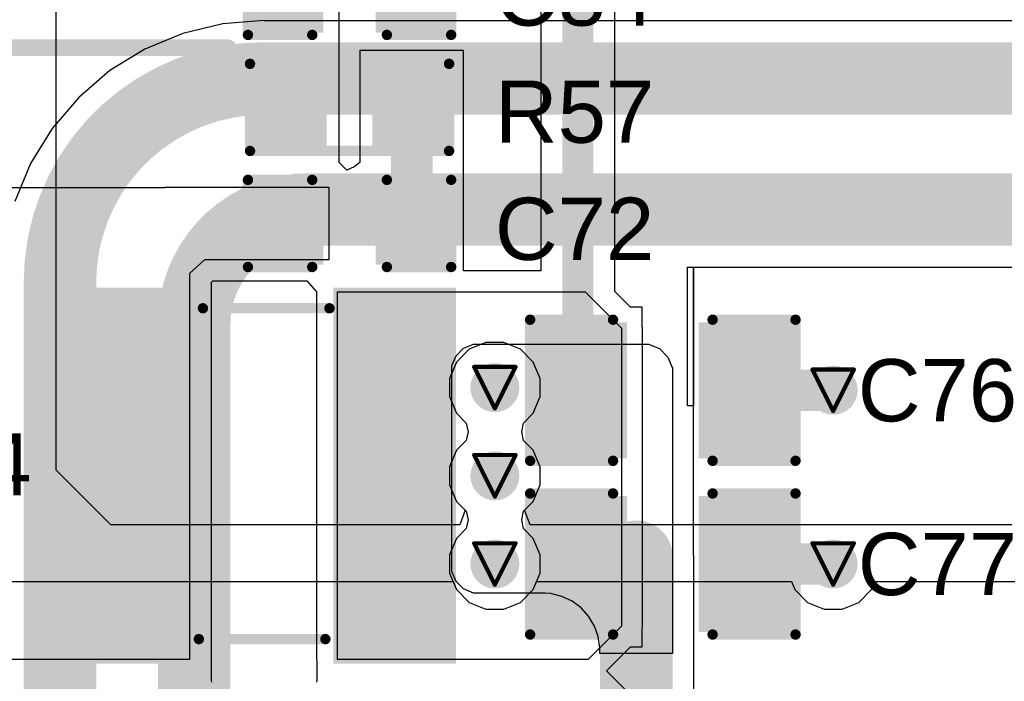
# Model space of a CAD drawing. Header units: inches. Extents: x 0 to 12.2, y 0 to 7.
# Tile 106 of 154: x 1.461 to 1.936, y 3.577 to 3.896. Entities that reach past the tile are written whole.
import ezdxf

# ---------------------------------------------------------------- set-up
doc = ezdxf.new("R2010")
doc.units = ezdxf.units.IN
doc.header["$MEASUREMENT"] = 0
for name, color, linetype in [('Bottom Layer', 5, 'Continuous'), ('Drill Drawing', 1, 'Continuous'), ('Layer 1', 16, 'Continuous'), ('Layer 2', 76, 'Continuous'), ('Top Layer', 1, 'Continuous'), ('Top Overlay', 2, 'Continuous'), ('Top Paste', 8, 'Continuous'), ('Top Solder', 216, 'Continuous'), ('Via Holes', 16, 'Continuous')]:
    doc.layers.add(name, color=color, linetype=linetype)
doc.styles.add('Arial', font='txt', dxfattribs={"height": 0.2})

# ---------------------------------------------------------------- blocks, each defined once
blk = doc.blocks.new('R___0603_107')
at = {"layer": 'Top Layer'}
for points in [[(-0.015, 0.0175), (-0.015, -0.0175), (-0.045, -0.0175), (-0.045, 0.0175)], [(0.045, 0.0175), (0.045, -0.0175), (0.015, -0.0175), (0.015, 0.0175)]]:
    blk.add_hatch(color=1, dxfattribs=at).paths.add_polyline_path(points)
at = {"layer": 'Top Paste'}
for points in [[(-0.015, 0.0175), (-0.015, -0.0175), (-0.045, -0.0175), (-0.045, 0.0175)], [(0.045, 0.0175), (0.045, -0.0175), (0.015, -0.0175), (0.015, 0.0175)]]:
    blk.add_hatch(color=8, dxfattribs=at).paths.add_polyline_path(points)
at = {"layer": 'Top Solder'}
for points in [[(-0.011, 0.0215), (-0.011, -0.0215), (-0.049, -0.0215), (-0.049, 0.0215)], [(0.049, 0.0215), (0.049, -0.0215), (0.011, -0.0215), (0.011, 0.0215)]]:
    blk.add_hatch(color=216, dxfattribs=at).paths.add_polyline_path(points)
at = {"layer": 'Top Overlay', "const_width": 0.005}
for points in [[(-0.048, 0.021), (0.048, 0.021)], [(-0.048, -0.021), (-0.048, 0.021)], [(0.048, -0.021), (0.048, 0.021)], [(-0.048, -0.021), (0.048, -0.021)]]:
    blk.add_lwpolyline(points, dxfattribs=at)
at = {"layer": 'Top Overlay', "const_width": 0.0025}
for points in [[(-0.04925, 0.021, 1), (-0.04675, 0.021, 1)], [(-0.04925, 0.021, 1), (-0.04675, 0.021, 1)], [(0.04675, 0.021, 1), (0.04925, 0.021, 1)], [(0.04675, 0.021, 1), (0.04925, 0.021, 1)], [(-0.04925, -0.021, 1), (-0.04675, -0.021, 1)], [(-0.04925, -0.021, 1), (-0.04675, -0.021, 1)], [(0.04675, -0.021, 1), (0.04925, -0.021, 1)], [(0.04675, -0.021, 1), (0.04925, -0.021, 1)]]:
    blk.add_lwpolyline(points, format="xyb", close=True, dxfattribs=at)
blk = doc.blocks.new('SMNR4030_4R7MT_185')
at = {"layer": 'Top Layer'}
for points in [[(-0.09055, 0.08859), (-0.03543, 0.08859), (-0.03543, -0.08858), (-0.09055, -0.08858)], [(0.03543, 0.08858), (0.09055, 0.08858), (0.09055, -0.08859), (0.03543, -0.08859)]]:
    blk.add_hatch(color=1, dxfattribs=at).paths.add_polyline_path(points)
at = {"layer": 'Top Paste'}
for points in [[(-0.09055, 0.08859), (-0.03543, 0.08859), (-0.03543, -0.08858), (-0.09055, -0.08858)], [(0.03543, 0.08858), (0.09055, 0.08858), (0.09055, -0.08859), (0.03543, -0.08859)]]:
    blk.add_hatch(color=8, dxfattribs=at).paths.add_polyline_path(points)
at = {"layer": 'Top Solder'}
for points in [[(-0.09255, 0.09059), (-0.03343, 0.09059), (-0.03343, -0.09058), (-0.09255, -0.09058)], [(0.03343, 0.09058), (0.09255, 0.09058), (0.09255, -0.09059), (0.03343, -0.09059)]]:
    blk.add_hatch(color=216, dxfattribs=at).paths.add_polyline_path(points)
at = {"layer": 'Top Overlay', "const_width": 0.005}
for points in [[(-0.02953, 0.08071), (0.0315, 0.08071)], [(-0.0315, -0.07874), (0.02953, -0.07874)]]:
    blk.add_lwpolyline(points, dxfattribs=at)
at = {"layer": 'Top Overlay', "const_width": 0.0025}
for points in [[(-0.03078, 0.08071, 1), (-0.02828, 0.08071, 1)], [(0.03025, 0.08071, 1), (0.03275, 0.08071, 1)], [(-0.03275, -0.07874, 1), (-0.03025, -0.07874, 1)], [(0.02828, -0.07874, 1), (0.03078, -0.07874, 1)]]:
    blk.add_lwpolyline(points, format="xyb", close=True, dxfattribs=at)
blk = doc.blocks.new('C___0603_272')
at = {"layer": 'Top Layer'}
for points in [[(-0.015, 0.0175), (-0.015, -0.0175), (-0.045, -0.0175), (-0.045, 0.0175)], [(0.045, 0.0175), (0.045, -0.0175), (0.015, -0.0175), (0.015, 0.0175)]]:
    blk.add_hatch(color=1, dxfattribs=at).paths.add_polyline_path(points)
at = {"layer": 'Top Paste'}
for points in [[(-0.015, 0.0175), (-0.015, -0.0175), (-0.045, -0.0175), (-0.045, 0.0175)], [(0.045, 0.0175), (0.045, -0.0175), (0.015, -0.0175), (0.015, 0.0175)]]:
    blk.add_hatch(color=8, dxfattribs=at).paths.add_polyline_path(points)
at = {"layer": 'Top Solder'}
for points in [[(-0.01264, 0.01986), (-0.01264, -0.01986), (-0.04736, -0.01986), (-0.04736, 0.01986)], [(0.04736, 0.01986), (0.04736, -0.01986), (0.01264, -0.01986), (0.01264, 0.01986)]]:
    blk.add_hatch(color=216, dxfattribs=at).paths.add_polyline_path(points)
at = {"layer": 'Top Overlay', "const_width": 0.005}
for points in [[(-0.018, 0.021), (-0.049, 0.021)], [(-0.049, 0.021), (-0.049, -0.021)], [(0.049, 0.021), (0.018, 0.021)], [(0.049, 0.021), (0.049, -0.021)], [(-0.018, -0.021), (-0.049, -0.021)], [(0.049, -0.021), (0.018, -0.021)]]:
    blk.add_lwpolyline(points, dxfattribs=at)
at = {"layer": 'Top Overlay', "const_width": 0.0025}
for points in [[(-0.05025, 0.021, 1), (-0.04775, 0.021, 1)], [(-0.05025, 0.021, 1), (-0.04775, 0.021, 1)], [(-0.01925, 0.021, 1), (-0.01675, 0.021, 1)], [(0.01675, 0.021, 1), (0.01925, 0.021, 1)], [(0.04775, 0.021, 1), (0.05025, 0.021, 1)], [(0.04775, 0.021, 1), (0.05025, 0.021, 1)], [(-0.05025, -0.021, 1), (-0.04775, -0.021, 1)], [(-0.05025, -0.021, 1), (-0.04775, -0.021, 1)], [(-0.01925, -0.021, 1), (-0.01675, -0.021, 1)], [(0.01675, -0.021, 1), (0.01925, -0.021, 1)], [(0.04775, -0.021, 1), (0.05025, -0.021, 1)], [(0.04775, -0.021, 1), (0.05025, -0.021, 1)]]:
    blk.add_lwpolyline(points, format="xyb", close=True, dxfattribs=at)
blk = doc.blocks.new('C___0805_279')
at = {"layer": 'Top Layer'}
for points in [[(-0.06, 0.03), (-0.02, 0.03), (-0.02, -0.03), (-0.06, -0.03)], [(0.02, 0.03), (0.06, 0.03), (0.06, -0.03), (0.02, -0.03)]]:
    blk.add_hatch(color=1, dxfattribs=at).paths.add_polyline_path(points)
at = {"layer": 'Top Paste'}
for points in [[(-0.06, 0.03), (-0.02, 0.03), (-0.02, -0.03), (-0.06, -0.03)], [(0.02, 0.03), (0.06, 0.03), (0.06, -0.03), (0.02, -0.03)]]:
    blk.add_hatch(color=8, dxfattribs=at).paths.add_polyline_path(points)
at = {"layer": 'Top Solder'}
for points in [[(-0.06276, 0.03276), (-0.01724, 0.03276), (-0.01724, -0.03276), (-0.06276, -0.03276)], [(0.01724, 0.03276), (0.06276, 0.03276), (0.06276, -0.03276), (0.01724, -0.03276)]]:
    blk.add_hatch(color=216, dxfattribs=at).paths.add_polyline_path(points)
at = {"layer": 'Top Overlay', "const_width": 0.005}
for points in [[(-0.024, 0.034), (-0.064, 0.034)], [(-0.064, 0.034), (-0.064, -0.034)], [(0.064, 0.034), (0.024, 0.034)], [(0.064, 0.034), (0.064, -0.034)], [(-0.024, -0.034), (-0.064, -0.034)], [(0.064, -0.034), (0.024, -0.034)]]:
    blk.add_lwpolyline(points, dxfattribs=at)
at = {"layer": 'Top Overlay', "const_width": 0.0025}
for points in [[(-0.06525, 0.034, 1), (-0.06275, 0.034, 1)], [(-0.06525, 0.034, 1), (-0.06275, 0.034, 1)], [(-0.02525, 0.034, 1), (-0.02275, 0.034, 1)], [(0.02275, 0.034, 1), (0.02525, 0.034, 1)], [(0.06275, 0.034, 1), (0.06525, 0.034, 1)], [(0.06275, 0.034, 1), (0.06525, 0.034, 1)], [(-0.06525, -0.034, 1), (-0.06275, -0.034, 1)], [(-0.06525, -0.034, 1), (-0.06275, -0.034, 1)], [(-0.02525, -0.034, 1), (-0.02275, -0.034, 1)], [(0.02275, -0.034, 1), (0.02525, -0.034, 1)], [(0.06275, -0.034, 1), (0.06525, -0.034, 1)], [(0.06275, -0.034, 1), (0.06525, -0.034, 1)]]:
    blk.add_lwpolyline(points, format="xyb", close=True, dxfattribs=at)
blk = doc.blocks.new('C___0805_280')
at = {"layer": 'Top Layer'}
for points in [[(-0.06, 0.03), (-0.02, 0.03), (-0.02, -0.03), (-0.06, -0.03)], [(0.02, 0.03), (0.06, 0.03), (0.06, -0.03), (0.02, -0.03)]]:
    blk.add_hatch(color=1, dxfattribs=at).paths.add_polyline_path(points)
at = {"layer": 'Top Paste'}
for points in [[(-0.06, 0.03), (-0.02, 0.03), (-0.02, -0.03), (-0.06, -0.03)], [(0.02, 0.03), (0.06, 0.03), (0.06, -0.03), (0.02, -0.03)]]:
    blk.add_hatch(color=8, dxfattribs=at).paths.add_polyline_path(points)
at = {"layer": 'Top Solder'}
for points in [[(-0.06276, 0.03276), (-0.01724, 0.03276), (-0.01724, -0.03276), (-0.06276, -0.03276)], [(0.01724, 0.03276), (0.06276, 0.03276), (0.06276, -0.03276), (0.01724, -0.03276)]]:
    blk.add_hatch(color=216, dxfattribs=at).paths.add_polyline_path(points)
at = {"layer": 'Top Overlay', "const_width": 0.005}
for points in [[(-0.024, 0.034), (-0.064, 0.034)], [(-0.064, 0.034), (-0.064, -0.034)], [(0.064, 0.034), (0.024, 0.034)], [(0.064, 0.034), (0.064, -0.034)], [(-0.024, -0.034), (-0.064, -0.034)], [(0.064, -0.034), (0.024, -0.034)]]:
    blk.add_lwpolyline(points, dxfattribs=at)
at = {"layer": 'Top Overlay', "const_width": 0.0025}
for points in [[(-0.06525, 0.034, 1), (-0.06275, 0.034, 1)], [(-0.06525, 0.034, 1), (-0.06275, 0.034, 1)], [(-0.02525, 0.034, 1), (-0.02275, 0.034, 1)], [(0.02275, 0.034, 1), (0.02525, 0.034, 1)], [(0.06275, 0.034, 1), (0.06525, 0.034, 1)], [(0.06275, 0.034, 1), (0.06525, 0.034, 1)], [(-0.06525, -0.034, 1), (-0.06275, -0.034, 1)], [(-0.06525, -0.034, 1), (-0.06275, -0.034, 1)], [(-0.02525, -0.034, 1), (-0.02275, -0.034, 1)], [(0.02275, -0.034, 1), (0.02525, -0.034, 1)], [(0.06275, -0.034, 1), (0.06525, -0.034, 1)], [(0.06275, -0.034, 1), (0.06525, -0.034, 1)]]:
    blk.add_lwpolyline(points, format="xyb", close=True, dxfattribs=at)
blk = doc.blocks.new('C___0603_284')
at = {"layer": 'Top Layer'}
for points in [[(-0.015, 0.0175), (-0.015, -0.0175), (-0.045, -0.0175), (-0.045, 0.0175)], [(0.045, 0.0175), (0.045, -0.0175), (0.015, -0.0175), (0.015, 0.0175)]]:
    blk.add_hatch(color=1, dxfattribs=at).paths.add_polyline_path(points)
at = {"layer": 'Top Paste'}
for points in [[(-0.015, 0.0175), (-0.015, -0.0175), (-0.045, -0.0175), (-0.045, 0.0175)], [(0.045, 0.0175), (0.045, -0.0175), (0.015, -0.0175), (0.015, 0.0175)]]:
    blk.add_hatch(color=8, dxfattribs=at).paths.add_polyline_path(points)
at = {"layer": 'Top Solder'}
for points in [[(-0.01264, 0.01986), (-0.01264, -0.01986), (-0.04736, -0.01986), (-0.04736, 0.01986)], [(0.04736, 0.01986), (0.04736, -0.01986), (0.01264, -0.01986), (0.01264, 0.01986)]]:
    blk.add_hatch(color=216, dxfattribs=at).paths.add_polyline_path(points)
at = {"layer": 'Top Overlay', "const_width": 0.005}
for points in [[(-0.018, 0.021), (-0.049, 0.021)], [(-0.049, 0.021), (-0.049, -0.021)], [(0.049, 0.021), (0.018, 0.021)], [(0.049, 0.021), (0.049, -0.021)], [(-0.018, -0.021), (-0.049, -0.021)], [(0.049, -0.021), (0.018, -0.021)]]:
    blk.add_lwpolyline(points, dxfattribs=at)
at = {"layer": 'Top Overlay', "const_width": 0.0025}
for points in [[(-0.05025, 0.021, 1), (-0.04775, 0.021, 1)], [(-0.05025, 0.021, 1), (-0.04775, 0.021, 1)], [(-0.01925, 0.021, 1), (-0.01675, 0.021, 1)], [(0.01675, 0.021, 1), (0.01925, 0.021, 1)], [(0.04775, 0.021, 1), (0.05025, 0.021, 1)], [(0.04775, 0.021, 1), (0.05025, 0.021, 1)], [(-0.05025, -0.021, 1), (-0.04775, -0.021, 1)], [(-0.05025, -0.021, 1), (-0.04775, -0.021, 1)], [(-0.01925, -0.021, 1), (-0.01675, -0.021, 1)], [(0.01675, -0.021, 1), (0.01925, -0.021, 1)], [(0.04775, -0.021, 1), (0.05025, -0.021, 1)], [(0.04775, -0.021, 1), (0.05025, -0.021, 1)]]:
    blk.add_lwpolyline(points, format="xyb", close=True, dxfattribs=at)

msp = doc.modelspace()

# ---------------------------------------------------------------- hatches: boundary and pattern name
at = {"layer": 'Bottom Layer'}
h = msp.add_hatch(color=5, dxfattribs=at)
edge = h.paths.add_edge_path()
edge.add_arc((1.69, 3.719), 0.01181, 0, 360)
h = msp.add_hatch(color=5, dxfattribs=at)
edge = h.paths.add_edge_path()
edge.add_arc((1.85316, 3.71774), 0.01181, 0, 360)
h = msp.add_hatch(color=5, dxfattribs=at)
edge = h.paths.add_edge_path()
edge.add_arc((1.69, 3.6765), 0.01181, 0, 360)
h = msp.add_hatch(color=5, dxfattribs=at)
edge = h.paths.add_edge_path()
edge.add_arc((1.69, 3.634), 0.01181, 0, 360)
h = msp.add_hatch(color=5, dxfattribs=at)
edge = h.paths.add_edge_path()
edge.add_arc((1.85316, 3.634), 0.01181, 0, 360)
at = {"layer": 'Layer 1'}
h = msp.add_hatch(color=16, dxfattribs=at)
edge = h.paths.add_edge_path()
edge.add_arc((1.69, 3.719), 0.01181, 0, 360)
h = msp.add_hatch(color=16, dxfattribs=at)
edge = h.paths.add_edge_path()
edge.add_arc((1.85316, 3.71774), 0.01181, 0, 360)
h = msp.add_hatch(color=16, dxfattribs=at)
edge = h.paths.add_edge_path()
edge.add_arc((1.69, 3.6765), 0.01181, 0, 360)
h = msp.add_hatch(color=16, dxfattribs=at)
edge = h.paths.add_edge_path()
edge.add_arc((1.69, 3.634), 0.01181, 0, 360)
h = msp.add_hatch(color=16, dxfattribs=at)
edge = h.paths.add_edge_path()
edge.add_arc((1.85316, 3.634), 0.01181, 0, 360)
at = {"layer": 'Layer 2'}
h = msp.add_hatch(color=76, dxfattribs=at)
edge = h.paths.add_edge_path()
edge.add_arc((1.69, 3.719), 0.01181, 0, 360)
h = msp.add_hatch(color=76, dxfattribs=at)
edge = h.paths.add_edge_path()
edge.add_arc((1.85316, 3.71774), 0.01181, 0, 360)
h = msp.add_hatch(color=76, dxfattribs=at)
edge = h.paths.add_edge_path()
edge.add_arc((1.69, 3.6765), 0.01181, 0, 360)
h = msp.add_hatch(color=76, dxfattribs=at)
edge = h.paths.add_edge_path()
edge.add_arc((1.69, 3.634), 0.01181, 0, 360)
h = msp.add_hatch(color=76, dxfattribs=at)
edge = h.paths.add_edge_path()
edge.add_arc((1.85316, 3.634), 0.01181, 0, 360)
at = {"layer": 'Top Layer'}
h = msp.add_hatch(color=1, dxfattribs=at)
edge = h.paths.add_edge_path()
edge.add_arc((1.69, 3.719), 0.01181, 0, 360)
h = msp.add_hatch(color=1, dxfattribs=at)
edge = h.paths.add_edge_path()
edge.add_arc((1.85316, 3.71774), 0.01181, 0, 360)
h = msp.add_hatch(color=1, dxfattribs=at)
edge = h.paths.add_edge_path()
edge.add_arc((1.69, 3.6765), 0.01181, 0, 360)
h = msp.add_hatch(color=1, dxfattribs=at)
edge = h.paths.add_edge_path()
edge.add_arc((1.69, 3.634), 0.01181, 0, 360)
h = msp.add_hatch(color=1, dxfattribs=at)
edge = h.paths.add_edge_path()
edge.add_arc((1.85316, 3.634), 0.01181, 0, 360)
at = {"layer": 'Via Holes'}
h = msp.add_hatch(color=7, dxfattribs=at)
edge = h.paths.add_edge_path()
edge.add_arc((1.69, 3.719), 0.00591, 0, 360)
h = msp.add_hatch(color=7, dxfattribs=at)
edge = h.paths.add_edge_path()
edge.add_arc((1.85316, 3.71774), 0.00591, 0, 360)
h = msp.add_hatch(color=7, dxfattribs=at)
edge = h.paths.add_edge_path()
edge.add_arc((1.69, 3.6765), 0.00591, 0, 360)
h = msp.add_hatch(color=7, dxfattribs=at)
edge = h.paths.add_edge_path()
edge.add_arc((1.69, 3.634), 0.00591, 0, 360)
h = msp.add_hatch(color=7, dxfattribs=at)
edge = h.paths.add_edge_path()
edge.add_arc((1.85316, 3.634), 0.00591, 0, 360)

# ---------------------------------------------------------------- linework, layer by layer
at = {"layer": 'Bottom Layer'}
for p, q in [((1.5588, 3.89434), (1.53954, 3.88971)), ((1.57854, 3.89589), (1.5588, 3.89434)), ((1.57854, 3.89574), (1.57854, 3.89589)), ((2.189, 3.89574), (1.57854, 3.89574)), ((1.53954, 3.88971), (1.52125, 3.88214)), ((1.52125, 3.88214), (1.50437, 3.87179)), ((1.50437, 3.87179), (1.48931, 3.85893)), ((1.48931, 3.85893), (1.47645, 3.84387)), ((1.47645, 3.84387), (1.46611, 3.82699)), ((1.46611, 3.82699), (1.45853, 3.8087)), ((1.78288, 3.71019), (1.78288, 3.77712)), ((1.78288, 3.77712), (1.78582, 3.77712)), ((1.78582, 3.77712), (1.78582, 3.71019)), ((1.78582, 3.71019), (1.78582, 3.77712)), ((1.78582, 3.77712), (2.19458, 3.77712)), ((1.67126, 3.73439), (1.6749, 3.73803)), ((1.6749, 3.73803), (1.67966, 3.74)), ((1.67966, 3.74), (1.68224, 3.74)), ((1.68224, 3.74), (1.68224, 3.74)), ((1.68224, 3.74), (1.76117, 3.74)), ((1.76117, 3.74), (1.76404, 3.74)), ((1.76404, 3.74), (1.76936, 3.7378)), ((1.76936, 3.7378), (1.77343, 3.73373)), ((1.66929, 3.72963), (1.67126, 3.73439)), ((1.77343, 3.73373), (1.77563, 3.72841)), ((1.66929, 3.72705), (1.66929, 3.72963)), ((1.77563, 3.72841), (1.77563, 3.72554)), ((1.66929, 3.63295), (1.66929, 3.72705)), ((1.77563, 3.72554), (1.77563, 3.72554)), ((1.77563, 3.72554), (1.77563, 3.59086)), ((1.78582, 3.71019), (1.78288, 3.71019)), ((1.78582, 3.63869), (1.78582, 3.71019)), ((1.78598, 3.63749), (1.78582, 3.63869)), ((1.78598, 3.07949), (1.78598, 3.63749)), ((1.66929, 3.63295), (1.66929, 3.63295)), ((1.66929, 3.63037), (1.66929, 3.63295)), ((1.67126, 3.62561), (1.66929, 3.63037)), ((1.6749, 3.62197), (1.67126, 3.62561)), ((1.67966, 3.62), (1.6749, 3.62197)), ((1.68224, 3.62), (1.67966, 3.62)), ((1.71428, 3.62), (1.68224, 3.62)), ((1.717, 3.61973), (1.71428, 3.62)), ((1.71428, 3.62), (1.71428, 3.62)), ((1.72228, 3.6184), (1.717, 3.61973)), ((1.7272, 3.61607), (1.72228, 3.6184)), ((1.73158, 3.61282), (1.7272, 3.61607)), ((1.73523, 3.60878), (1.73158, 3.61282)), ((1.73803, 3.60411), (1.73523, 3.60878)), ((1.73986, 3.59898), (1.73803, 3.60411)), ((1.74066, 3.59359), (1.73986, 3.59898)), ((1.74066, 3.59086), (1.74066, 3.59359)), ((1.77563, 3.59086), (1.74066, 3.59086))]:
    msp.add_line(p, q, dxfattribs=at)
at = {"layer": 'Bottom Layer', "const_width": 0.035}
for points in [[(1.48024, 3.76971, -0.414214), (1.57854, 3.868)], [(1.545, 3.74996, -0.414214), (1.5999, 3.80486)]]:
    msp.add_lwpolyline(points, format="xyb", dxfattribs=at)
for points in [[(1.57854, 3.868), (2.189, 3.868)], [(1.5999, 3.80486), (2.19458, 3.80486)], [(1.48024, 3.15156), (1.48024, 3.76971)], [(1.545, 3.16159), (1.545, 3.74996)], [(1.75824, 3.07949), (1.75824, 3.63749)]]:
    msp.add_lwpolyline(points, dxfattribs=at)
at = {"layer": 'Bottom Layer', "const_width": 0.0175}
for points in [[(1.56979, 3.868, 1), (1.58729, 3.868, 1)], [(1.56979, 3.868, 1), (1.58729, 3.868, 1)], [(1.59115, 3.80486, 1), (1.60865, 3.80486, 1)], [(1.59115, 3.80486, 1), (1.60865, 3.80486, 1)], [(1.47149, 3.76971, 1), (1.48899, 3.76971, 1)], [(1.47149, 3.76971, 1), (1.48899, 3.76971, 1)], [(1.53625, 3.74996, 1), (1.55375, 3.74996, 1)], [(1.53625, 3.74996, 1), (1.55375, 3.74996, 1)], [(1.74949, 3.63749, 1), (1.76699, 3.63749, 1)]]:
    msp.add_lwpolyline(points, format="xyb", close=True, dxfattribs=at)
at = {"layer": 'Drill Drawing', "const_width": 0.002}
for points in [[(1.68, 3.729), (1.7, 3.729)], [(1.68, 3.729), (1.69, 3.709)], [(1.69, 3.709), (1.7, 3.729)], [(1.84316, 3.72774), (1.86316, 3.72774)], [(1.84316, 3.72774), (1.85316, 3.70774)], [(1.85316, 3.70774), (1.86316, 3.72774)], [(1.68, 3.6865), (1.7, 3.6865)], [(1.68, 3.6865), (1.69, 3.6665)], [(1.69, 3.6665), (1.7, 3.6865)], [(1.68, 3.644), (1.7, 3.644)], [(1.68, 3.644), (1.69, 3.624)], [(1.69, 3.624), (1.7, 3.644)], [(1.84316, 3.644), (1.86316, 3.644)], [(1.84316, 3.644), (1.85316, 3.624)], [(1.85316, 3.624), (1.86316, 3.644)]]:
    msp.add_lwpolyline(points, dxfattribs=at)
at = {"layer": 'Drill Drawing', "const_width": 0.001}
for points in [[(1.6795, 3.729, 1), (1.6805, 3.729, 1)], [(1.6795, 3.729, 1), (1.6805, 3.729, 1)], [(1.6995, 3.729, 1), (1.7005, 3.729, 1)], [(1.6995, 3.729, 1), (1.7005, 3.729, 1)], [(1.84266, 3.72774, 1), (1.84366, 3.72774, 1)], [(1.84266, 3.72774, 1), (1.84366, 3.72774, 1)], [(1.86266, 3.72774, 1), (1.86366, 3.72774, 1)], [(1.86266, 3.72774, 1), (1.86366, 3.72774, 1)], [(1.6895, 3.709, 1), (1.6905, 3.709, 1)], [(1.6895, 3.709, 1), (1.6905, 3.709, 1)], [(1.85266, 3.70774, 1), (1.85366, 3.70774, 1)], [(1.85266, 3.70774, 1), (1.85366, 3.70774, 1)], [(1.6795, 3.6865, 1), (1.6805, 3.6865, 1)], [(1.6795, 3.6865, 1), (1.6805, 3.6865, 1)], [(1.6995, 3.6865, 1), (1.7005, 3.6865, 1)], [(1.6995, 3.6865, 1), (1.7005, 3.6865, 1)], [(1.6895, 3.6665, 1), (1.6905, 3.6665, 1)], [(1.6895, 3.6665, 1), (1.6905, 3.6665, 1)], [(1.6795, 3.644, 1), (1.6805, 3.644, 1)], [(1.6795, 3.644, 1), (1.6805, 3.644, 1)], [(1.6995, 3.644, 1), (1.7005, 3.644, 1)], [(1.6995, 3.644, 1), (1.7005, 3.644, 1)], [(1.84266, 3.644, 1), (1.84366, 3.644, 1)], [(1.84266, 3.644, 1), (1.84366, 3.644, 1)], [(1.86266, 3.644, 1), (1.86366, 3.644, 1)], [(1.86266, 3.644, 1), (1.86366, 3.644, 1)], [(1.6895, 3.624, 1), (1.6905, 3.624, 1)], [(1.6895, 3.624, 1), (1.6905, 3.624, 1)], [(1.85266, 3.624, 1), (1.85366, 3.624, 1)], [(1.85266, 3.624, 1), (1.85366, 3.624, 1)]]:
    msp.add_lwpolyline(points, format="xyb", close=True, dxfattribs=at)
at = {"layer": 'Layer 1'}
for p, q in [((1.67765, 3.73749), (1.67151, 3.73135)), ((1.68566, 3.74081), (1.67765, 3.73749)), ((1.69434, 3.74081), (1.68566, 3.74081)), ((1.70235, 3.73749), (1.69434, 3.74081)), ((1.70849, 3.73135), (1.70235, 3.73749)), ((1.67151, 3.73135), (1.66819, 3.72334)), ((1.71181, 3.72334), (1.70849, 3.73135)), ((1.66819, 3.72334), (1.66819, 3.71466)), ((1.71181, 3.71466), (1.71181, 3.72334)), ((1.66819, 3.71466), (1.67151, 3.70665)), ((1.70849, 3.70665), (1.71181, 3.71466)), ((1.67151, 3.70665), (1.67619, 3.70196)), ((1.70381, 3.70196), (1.70849, 3.70665)), ((1.67619, 3.70196), (1.67707, 3.69775)), ((1.70293, 3.69775), (1.70381, 3.70196)), ((1.67707, 3.69775), (1.67619, 3.69354)), ((1.70381, 3.69354), (1.70293, 3.69775)), ((1.67619, 3.69354), (1.67151, 3.68885)), ((1.70849, 3.68885), (1.70381, 3.69354)), ((1.67151, 3.68885), (1.66819, 3.68084)), ((1.71181, 3.68084), (1.70849, 3.68885)), ((1.66819, 3.68084), (1.66819, 3.67216)), ((1.71181, 3.67216), (1.71181, 3.68084)), ((1.66819, 3.67216), (1.67151, 3.66415)), ((1.70849, 3.66415), (1.71181, 3.67216)), ((1.67151, 3.66415), (1.67619, 3.65946)), ((1.70381, 3.65946), (1.70849, 3.66415)), ((1.67619, 3.65946), (1.67707, 3.65525)), ((1.70293, 3.65525), (1.70381, 3.65946)), ((1.67707, 3.65525), (1.67619, 3.65104)), ((1.70381, 3.65104), (1.70293, 3.65525)), ((1.67619, 3.65104), (1.67151, 3.64635)), ((1.70849, 3.64635), (1.70381, 3.65104)), ((1.67151, 3.64635), (1.66819, 3.63834)), ((1.71181, 3.63834), (1.70849, 3.64635)), ((1.66819, 3.63834), (1.66819, 3.62966)), ((1.71181, 3.62966), (1.71181, 3.63834)), ((1.66819, 3.62966), (1.67151, 3.62165)), ((1.70849, 3.62165), (1.71181, 3.62966)), ((1.67151, 3.62165), (1.67765, 3.61551)), ((1.70235, 3.61551), (1.70849, 3.62165)), ((1.67765, 3.61551), (1.68566, 3.61219)), ((1.69434, 3.61219), (1.70235, 3.61551)), ((1.68566, 3.61219), (1.69434, 3.61219))]:
    msp.add_line(p, q, dxfattribs=at)
at = {"layer": 'Layer 2'}
for p, q in [((1.47843, 3.6792), (1.47843, 4.30457)), ((1.67765, 3.73749), (1.67151, 3.73135)), ((1.68566, 3.74081), (1.67765, 3.73749)), ((1.69434, 3.74081), (1.68566, 3.74081)), ((1.70235, 3.73749), (1.69434, 3.74081)), ((1.70849, 3.73135), (1.70235, 3.73749)), ((1.67151, 3.73135), (1.66819, 3.72334)), ((1.71181, 3.72334), (1.70849, 3.73135)), ((1.66819, 3.72334), (1.66819, 3.71466)), ((1.71181, 3.71466), (1.71181, 3.72334)), ((1.66819, 3.71466), (1.67151, 3.70665)), ((1.70849, 3.70665), (1.71181, 3.71466)), ((1.67151, 3.70665), (1.67619, 3.70196)), ((1.70381, 3.70196), (1.70849, 3.70665)), ((1.67619, 3.70196), (1.67707, 3.69775)), ((1.70293, 3.69775), (1.70381, 3.70196)), ((1.67707, 3.69775), (1.67619, 3.69354)), ((1.70381, 3.69354), (1.70293, 3.69775)), ((1.67619, 3.69354), (1.67151, 3.68885)), ((1.70849, 3.68885), (1.70381, 3.69354)), ((1.67151, 3.68885), (1.66819, 3.68084)), ((1.71181, 3.68084), (1.70849, 3.68885)), ((1.66819, 3.68084), (1.66819, 3.67216)), ((1.71181, 3.67216), (1.71181, 3.68084)), ((1.50471, 3.65292), (1.47843, 3.6792)), ((1.66819, 3.67216), (1.67151, 3.66415)), ((1.70849, 3.66415), (1.71181, 3.67216)), ((1.67151, 3.66415), (1.67574, 3.65992)), ((1.70426, 3.65992), (1.70849, 3.66415)), ((1.67574, 3.65992), (1.67304, 3.65292)), ((1.70696, 3.65292), (1.70426, 3.65992)), ((1.67304, 3.65292), (1.50471, 3.65292)), ((2.30662, 3.65292), (1.70696, 3.65292)), ((1.31123, 3.62563), (1.66986, 3.62563)), ((1.66986, 3.62563), (1.67151, 3.62165)), ((1.70849, 3.62165), (1.71014, 3.62563)), ((1.71014, 3.62563), (1.77137, 3.62563)), ((1.77137, 3.62563), (1.83302, 3.62563)), ((1.83302, 3.62563), (1.83467, 3.62165)), ((1.87166, 3.62165), (1.87331, 3.62563)), ((1.87331, 3.62563), (2.30454, 3.62563)), ((1.67151, 3.62165), (1.67765, 3.61551)), ((1.70235, 3.61551), (1.70849, 3.62165)), ((1.83467, 3.62165), (1.84081, 3.61551)), ((1.86552, 3.61551), (1.87166, 3.62165)), ((1.67765, 3.61551), (1.68566, 3.61219)), ((1.69434, 3.61219), (1.70235, 3.61551)), ((1.84081, 3.61551), (1.84883, 3.61219)), ((1.8575, 3.61219), (1.86552, 3.61551)), ((1.68566, 3.61219), (1.69434, 3.61219)), ((1.84883, 3.61219), (1.8575, 3.61219))]:
    msp.add_line(p, q, dxfattribs=at)
at = {"layer": 'Top Layer'}
for p, q in [((1.71216, 4.16636), (1.71216, 3.77531)), ((1.74784, 3.76532), (1.74784, 4.16636)), ((1.61492, 3.88252), (1.61492, 3.93752)), ((1.61492, 3.88158), (1.61492, 3.88252)), ((1.61492, 3.88252), (1.61492, 3.88252)), ((1.61492, 3.87552), (1.61492, 3.88158)), ((1.61492, 3.88158), (1.61492, 3.88158)), ((1.67492, 3.88158), (1.62492, 3.88158)), ((1.62492, 3.88158), (1.62492, 3.8275)), ((1.67492, 3.82658), (1.67492, 3.88158)), ((1.61492, 3.82756), (1.61492, 3.87552)), ((1.61867, 3.82385), (1.61492, 3.82756)), ((1.62492, 3.8275), (1.62216, 3.82538)), ((1.62216, 3.82538), (1.61867, 3.82385)), ((1.67492, 3.82565), (1.67492, 3.82658)), ((1.67492, 3.82658), (1.67492, 3.82658)), ((1.67492, 3.77531), (1.67492, 3.82565)), ((1.67492, 3.82565), (1.67492, 3.82565)), ((1.40671, 3.81552), (1.53078, 3.81552)), ((1.53078, 3.81552), (1.53091, 3.81565)), ((1.53091, 3.81565), (1.60992, 3.81565)), ((1.60992, 3.81565), (1.60992, 3.78065)), ((1.55001, 3.78065), (1.54266, 3.77395)), ((1.60992, 3.78065), (1.55001, 3.78065)), ((1.71216, 3.77531), (1.67492, 3.77531)), ((1.54266, 3.77395), (1.54266, 3.58795)), ((1.55331, 3.76986), (1.55396, 3.77045)), ((1.55396, 3.77045), (1.5993, 3.77045)), ((1.5993, 3.77045), (1.60398, 3.76512)), ((1.55331, 3.57796), (1.55331, 3.76986)), ((1.60398, 3.76512), (1.60398, 3.58796)), ((1.61417, 3.58796), (1.61417, 3.76512)), ((1.61417, 3.76512), (1.73362, 3.76512)), ((1.73362, 3.76512), (1.751, 3.74774)), ((1.75542, 3.75774), (1.74784, 3.76532)), ((1.761, 3.75774), (1.75542, 3.75774)), ((1.761, 3.74873), (1.761, 3.75774)), ((1.751, 3.74774), (1.751, 3.604)), ((1.7612, 3.74774), (1.761, 3.74873)), ((1.7612, 3.604), (1.7612, 3.74774)), ((1.751, 3.604), (1.73496, 3.58796)), ((1.761, 3.60302), (1.7612, 3.604)), ((1.761, 3.594), (1.761, 3.60302)), ((1.74388, 3.58246), (1.75542, 3.594)), ((1.75542, 3.594), (1.761, 3.594)), ((1.54266, 3.58795), (1.44262, 3.58795)), ((1.60398, 3.58796), (1.60417, 3.58697)), ((1.60417, 3.58697), (1.60417, 3.57796)), ((1.73496, 3.58796), (1.61417, 3.58796)), ((1.75821, 3.56813), (1.74388, 3.58246)), ((1.5535, 3.57697), (1.55331, 3.57796)), ((1.55331, 3.57796), (1.55331, 3.57796)), ((1.55331, 3.57796), (1.55331, 3.57796)), ((1.60417, 3.57796), (1.60398, 3.57697))]:
    msp.add_line(p, q, dxfattribs=at)
for points, const_width in [([(1.73, 3.71874), (1.73, 4.16636)], 0.015), ([(1.42397, 3.88289), (1.56112, 3.88289)], 0.008), ([(1.56112, 3.88289), (1.58992, 3.85408)], 0.008), ([(1.64992, 3.79815), (1.64992, 3.85408)], 0.02), ([(1.811, 3.71774), (1.85316, 3.71774)], 0.02), ([(1.811, 3.634), (1.85316, 3.634)], 0.02)]:
    msp.add_lwpolyline(points, dxfattribs=dict(at, const_width=const_width))
for points, const_width in [([(1.55912, 3.88289, 1), (1.56312, 3.88289, 1)], 0.004), ([(1.55912, 3.88289, 1), (1.56312, 3.88289, 1)], 0.004), ([(1.64492, 3.85408, 1), (1.65492, 3.85408, 1)], 0.01), ([(1.58792, 3.85408, 1), (1.59192, 3.85408, 1)], 0.004), ([(1.64492, 3.79815, 1), (1.65492, 3.79815, 1)], 0.01), ([(1.806, 3.71774, 1), (1.816, 3.71774, 1)], 0.01), ([(1.84816, 3.71774, 1), (1.85816, 3.71774, 1)], 0.01), ([(1.72625, 3.71874, 1), (1.73375, 3.71874, 1)], 0.0075), ([(1.72625, 3.71874, 1), (1.73375, 3.71874, 1)], 0.0075), ([(1.72725, 3.71774, 1), (1.73475, 3.71774, 1)], 0.0075), ([(1.806, 3.634, 1), (1.816, 3.634, 1)], 0.01), ([(1.84816, 3.634, 1), (1.85816, 3.634, 1)], 0.01)]:
    msp.add_lwpolyline(points, format="xyb", close=True, dxfattribs=dict(at, const_width=const_width))
at = {"layer": 'Top Layer', "const_width": 0.015}
msp.add_lwpolyline([(1.731, 3.71774, -0.414214), (1.73, 3.71874)], format="xyb", dxfattribs=at)

# ---------------------------------------------------------------- block references
at = {"rotation": 180}
for name, p in [('C___0603_272', (1.61992, 3.91002)), ('C___0603_284', (1.61992, 3.79815)), ('C___0805_280', (1.771, 3.71774)), ('C___0805_279', (1.771, 3.634))]:
    msp.add_blockref(name, p, dxfattribs=at)
for name, p in [('R___0603_107', (1.61992, 3.85408)), ('SMNR4030_4R7MT_185', (1.57874, 3.67654))]:
    msp.add_blockref(name, p)

# ---------------------------------------------------------------- texts
at = {"layer": 'Top Overlay', "style": 'Arial'}
for s, p in [('C84', (1.69001, 3.89348)), ('R57', (1.69001, 3.83702)), ('C72', (1.69001, 3.78057)), ('C76', (1.86501, 3.70275)), ('L4', (1.41996, 3.66703)), ('C77', (1.86501, 3.619))]:
    msp.add_text(s, height=0.03, dxfattribs=at).set_placement(p)

doc.saveas('drawing.dxf')
